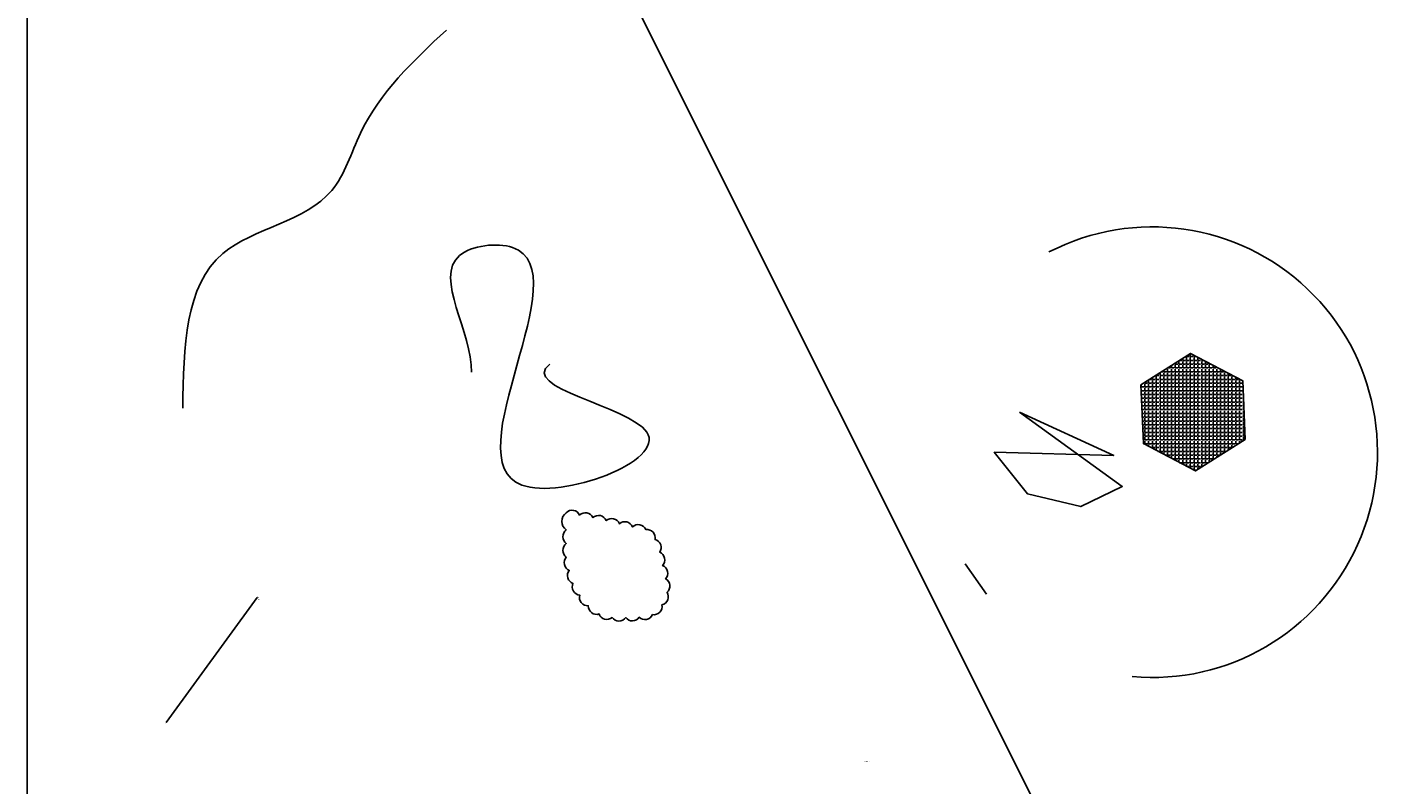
# Model space of a CAD drawing. Header units: millimetres. Extents: x -2750778 to 731427, y -1983468 to 1712338.
# Tile 2 of 10: x -3088 to 1919, y -84 to 2709. Entities that reach past the tile are written whole.
import ezdxf
from ezdxf import colors
from ezdxf.entities.mleader import LeaderData, LeaderLine
from ezdxf.math import Vec2, Vec3

# ---------------------------------------------------------------- set-up
doc = ezdxf.new("R2010")
doc.units = ezdxf.units.MM
doc.layers.add('Tavolo 2', color=2, linetype='Continuous')
doc.layers.add('Tavolo 3', color=4, linetype='Continuous')
doc.dimstyles.new('ISO-25', dxfattribs={"dimtxt": 2.5, "dimasz": 2.5, "dimexe": 1.25, "dimexo": 0.625, "dimtad": 1, "dimtxsty": 'Standard', "dimcen": 2.5, "dimadec": 0, "dimazin": 0, "dimtfac": 1, "dimtmove": 0, "dimatfit": 3, "dimfxl": 0, "dimarcsym": 0})

# ---------------------------------------------------------------- blocks, each defined once
blk = doc.blocks.new('*D5')
at = {"layer": 'Defpoints', "color": 0}
for p in [(3869.5, 4177.6), (4398, 4177.6), (0, 0)]:
    blk.add_point(p, dxfattribs=at)
at = {"layer": 'Tavolo 3', "color": 0, "lineweight": -2}
blk.add_line((3870.2, 4177.6), (4413.2, 4177.6), dxfattribs=at)
at = {"layer": 'Tavolo 3', "color": 0, "insert": (4405.9, 4179.7), "char_height": 2.5, "attachment_point": 5}
blk.add_mtext('4177,65', dxfattribs=at)
blk = doc.blocks.new('*D6')
at = {"layer": 'Defpoints', "color": 0}
for p in [(4630.5, 4515.7), (4820.8, 4198.8), (0, 0)]:
    blk.add_point(p, dxfattribs=at)
at = {"layer": 'Tavolo 3', "color": 0, "lineweight": -2}
for p, q in [((4630.5, 4515.1), (4630.5, 4208.8)), ((4630.5, 4208.8), (4820.8, 4203.8)), ((4820.8, 4203.8), (4820.8, 4183.2))]:
    blk.add_line(p, q, dxfattribs=at)
at = {"layer": 'Tavolo 3', "color": 0, "insert": (4818.7, 4190.7), "char_height": 2.5, "attachment_point": 5, "rotation": 90}
blk.add_mtext('4630,52', dxfattribs=at)
blk = doc.blocks.new('*D8')
at = {"layer": 'Defpoints', "color": 0}
for p in [(-276.9, 4701.8), (-780.9, 4621.3), (0, 0)]:
    blk.add_point(p, dxfattribs=at)
at = {"layer": 'Tavolo 3', "color": 0, "lineweight": -2}
for p, q in [((-770.9, 4701.8), (-775.9, 4621.3)), ((-277.5, 4701.8), (-770.9, 4701.8)), ((-775.9, 4621.3), (-795.7, 4621.3))]:
    blk.add_line(p, q, dxfattribs=at)
at = {"layer": 'Tavolo 3', "color": 0, "insert": (-788.6, 4623.4), "char_height": 2.5, "attachment_point": 5}
blk.add_mtext('4701,85', dxfattribs=at)

msp = doc.modelspace()

# ---------------------------------------------------------------- hatches: boundary and pattern name
at = {"layer": 'Tavolo 3'}
h = msp.add_hatch(dxfattribs=at)
h.set_pattern_fill('ANGLE', color=256, scale=2, style=0)
h.set_pattern_definition([(0, (0, 0), (0, 13.97), [10.16, -3.81]), (90, (0, 0), (-13.97, 9e-16), [10.16, -3.81])])
h.paths.add_polyline_path([(1403.271, 1189.009), (1394.543, 1405.564), (1202.638, 1506.282), (1019.461, 1390.446), (1028.189, 1173.892), (1220.094, 1073.174)])

# ---------------------------------------------------------------- linework, layer by layer
at = {"layer": 'Tavolo 2'}
msp.add_xline((207.649, 690.264), (0.4474991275, -0.89428436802), dxfattribs=at)
msp.add_lwpolyline([(571.681, 1289.728), (950.434, 1016.513), (797.052, 941.848), (600.408, 989.005), (478.489, 1142.265), (918.971, 1130.476), (571.681, 1289.728)], dxfattribs=at)
msp.add_lwpolyline([(-1099.847, 919.402, -0.52056705), (-1050.607, 910.72, -0.52056705), (-1001.486, 901.382, -0.52056705), (-952.732, 890.291, -0.52056705), (-904.113, 878.62, -0.52056705), (-855.494, 866.95, -0.52056705), (-806.52, 856.874, -0.52056705), (-772.345, 820.377, -0.52056705), (-755.463, 773.313, -0.52056705), (-744.674, 724.491, -0.52056705), (-733.83, 675.681, -0.52056705), (-728.403, 625.976, -0.52056705), (-747.014, 579.569, -0.52056705), (-781.789, 543.643, -0.52056705), (-830.883, 534.168, -0.52056705), (-880.87, 532.994, -0.52056705), (-930.87, 532.975, -0.52056705), (-979.135, 546.032, -0.52056705), (-1018.905, 576.335, -0.52056705), (-1049.966, 615.517, -0.52056705), (-1075.266, 658.644, -0.52056705), (-1088.674, 706.812, -0.52056705), (-1099.768, 755.566, -0.52056705), (-1099.834, 805.566, -0.52056705), (-1099.846, 855.566, -0.52056705)], format="xyb", close=True, dxfattribs=at)
msp.add_arc((1061.049, 1142.37), 830.639, 264.922533, 117.29589, dxfattribs=at)
at = {"layer": 'Tavolo 2', "start_tangent": (-0.81223602, -0.58332893), "end_tangent": (-0.03604137, -0.9993503)}
msp.add_spline([(-1160.708, 1466.3), (-803.258, 1216.774), (-1263.536, 1021.067), (-1297.812, 1896.854), (-1493.675, 1867.498), (-1449.606, 1436.944)], degree=3, dxfattribs=at)
at = {"layer": 'Tavolo 3'}
msp.add_line((370.859, 730.63), (450.04, 619.219), dxfattribs=at)
for points in [[(-3088.145, 5441.204), (11211.63, 5441.204), (11211.63, -3064.577), (-3088.145, -3064.577)], [(1403.271, 1189.009), (1394.543, 1405.564), (1202.638, 1506.282), (1019.461, 1390.446), (1028.189, 1173.892), (1220.094, 1073.174)]]:
    msp.add_lwpolyline(points, close=True, dxfattribs=at)
at = {"layer": 'Tavolo 3', "end_tangent": (-0.99911225, 0.04212733)}
msp.add_spline([(-2514.289, 1304.403), (-2366.319, 1874.827), (-1964.688, 2107.222), (-1858.996, 2318.49), (-1541.918, 2698.773)], degree=3, dxfattribs=at)

# ---------------------------------------------------------------- texts
at = {"layer": 'Tavolo 3'}
msp.add_attdef('ATRIBUTO', (0, 0), 'at', height=2.5, dxfattribs=at)

# ---------------------------------------------------------------- dimensions: what is measured, and where the dimension line sits
for feature_location, offset, dtype, picture, middle in [((-276.855, 4701.847), (-504.078, -80.534), 0, '*D8', (-788.641, 4623.396)), ((4630.519, 4515.679), (190.246, -316.902), 1, '*D6', (4818.682, 4190.652)), ((3869.534, 4177.65), (528.462, 0), 0, '*D5', (4405.913, 4179.733))]:
    dim = msp.add_ordinate_dim(feature_location=feature_location, offset=offset, dtype=dtype, origin=(0, 0), dimstyle='ISO-25', dxfattribs=at)
    dim.commit()
    dim.dimension.update_dxf_attribs({"geometry": picture, "text_midpoint": middle})

# ---------------------------------------------------------------- leaders
ml = msp.add_multileader_mtext('Standard', dxfattribs=at)
ml.set_content('xx\\P\\pxt1;xx', color=256)
ml.set_leader_properties()
ml.build(insert=Vec2(0, 0))
ml.multileader.update_dxf_attribs({"text_right_attachment_type": 6, "dogleg_length": 0.36})
ctx = ml.context
ctx.base_point, ctx.plane_origin = Vec3(-2239.128, 607.218), Vec3(-2577.704, 142.429)
ctx.right_attachment = 6
notes = []
notes.append((ctx, [(0, (1, 1, 0), (-2239.488, 607.218), (1, 0), 0.36, [(0, [(-2577.704, 142.429)], 0, [])])]))
ctx.mtext.insert, ctx.mtext.width, ctx.mtext.flow_direction = Vec3(-2237.128, 609.218), 9.30314, 5
for ctx, leaders in notes:
    for number, flags, end, landing, length, lines in leaders:
        leader = LeaderData()
        leader.index, (leader.has_last_leader_line, leader.has_dogleg_vector, leader.attachment_direction) = number, flags
        leader.last_leader_point, leader.dogleg_vector, leader.dogleg_length = Vec3(end), Vec3(landing), length
        for number, points, colour, breaks in lines:
            line = LeaderLine()
            line.index, line.vertices, line.color, line.breaks = number, Vec3.list(points), colors.encode_raw_color(colour), breaks
            leader.lines.append(line)
        ctx.leaders.append(leader)

doc.saveas('drawing.dxf')
